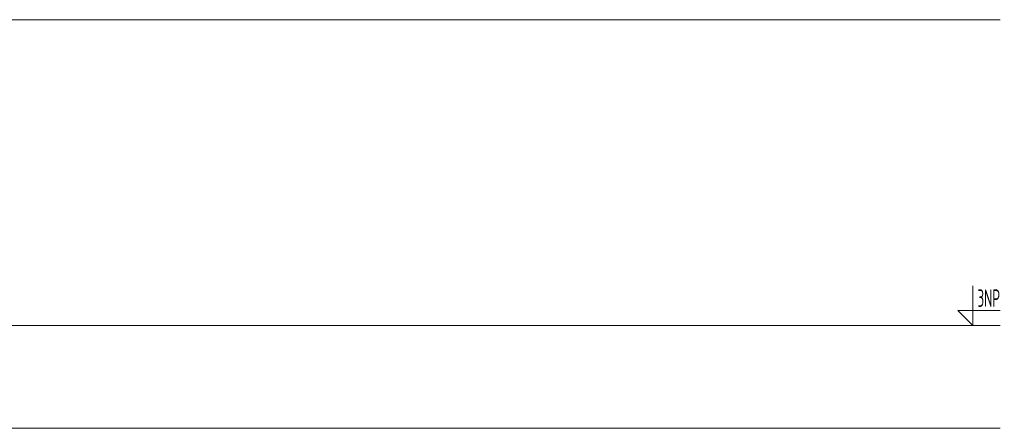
# Model space of a CAD drawing. Header units: millimetres. Extents: x 17747 to 112039, y -74980 to 446921.
# Tile 204 of 256: x 69974 to 76962, y -69410 to -66509. Entities that reach past the tile are written whole.
import ezdxf

# ---------------------------------------------------------------- set-up
doc = ezdxf.new("R2010")
doc.units = ezdxf.units.MM
doc.linetypes.add('phl_thick', pattern=[0])
doc.layers.add('UT_KOTY - DIMENZE', color=7, linetype='Continuous', lineweight=5)
doc.layers.add('VZT_50 POPIS - OBECNE', color=7, linetype='Continuous', lineweight=5)
doc.styles.add('ISOCP 2.5', font='isocp.shx', dxfattribs={"width": 0.6, "height": 2.5})

msp = doc.modelspace()

# ---------------------------------------------------------------- linework, layer by layer
at = {"layer": 'VZT_50 POPIS - OBECNE', "linetype": 'phl_thick'}
for p, q in [((57168, -66509.4), (76932.8, -66509.4)), ((76738.8, -68399.4), (76738.8, -68679.4)), ((76738.8, -68679.4), (76632.8, -68573.4)), ((76632.8, -68573.4), (76932.8, -68573.4)), ((57168, -68679.4), (76932.8, -68679.4)), ((57168, -69410.3), (76932.8, -69410.3))]:
    msp.add_line(p, q, dxfattribs=at)

# ---------------------------------------------------------------- texts
at = {"layer": 'UT_KOTY - DIMENZE', "linetype": 'phl_thick', "style": 'ISOCP 2.5', "width": 0.6}
msp.add_text('3NP', height=125, dxfattribs=at).set_placement((76771.5, -68548.9))

doc.saveas('drawing.dxf')
